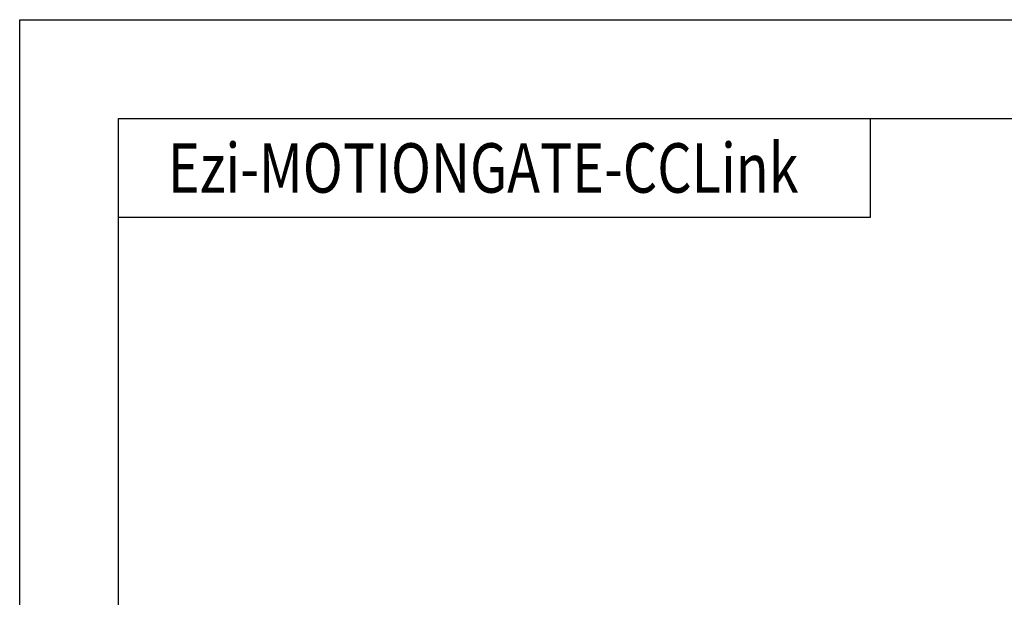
# Model space of a CAD drawing. Header units: millimetres. Extents: x 0 to 594, y 0 to 420.
# Tile 6 of 14: x 0 to 199, y 303 to 420. Entities that reach past the tile are written whole.
import ezdxf

# ---------------------------------------------------------------- set-up
doc = ezdxf.new("R2010")
doc.units = ezdxf.units.MM
doc.styles.add('H', font='txt')

msp = doc.modelspace()

# ---------------------------------------------------------------- linework, layer by layer
for p, q in [((172.0482, 400), (172.0482, 380)), ((172.0482, 380), (20, 380))]:
    msp.add_line(p, q)
at = {"color": 6}
msp.add_lwpolyline([(0, 420), (594, 420), (594, 0), (0, 0)], close=True, dxfattribs=at)
at = {"color": 4}
msp.add_lwpolyline([(20, 400), (574, 400), (574, 20), (20, 20)], close=True, dxfattribs=at)

# ---------------------------------------------------------------- texts
at = {"insert": (30, 390), "char_height": 10, "attachment_point": 4, "style": 'H'}
msp.add_mtext_dynamic_manual_height_columns('{\\fArial|b0|i0|c0|p34;\\W0.8;Ezi-MOTIONGATE-CCLink}', width=212.060669, gutter_width=12.5, heights=[0], dxfattribs=at)

doc.saveas('drawing.dxf')
